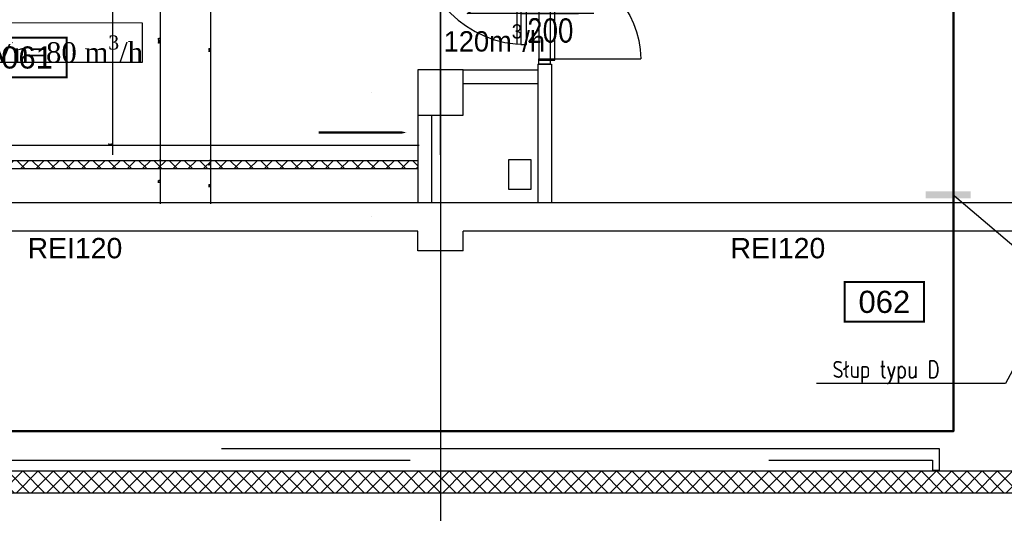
# Model space of a CAD drawing. Header units: centimetres. Extents: x -228435 to 111511, y -89367 to 428125.
# Tile 121 of 219: x -32263 to -23553, y 74379 to 78745. Entities that reach past the tile are written whole.
import ezdxf
from ezdxf.enums import TextEntityAlignment as Align

# ---------------------------------------------------------------- set-up
doc = ezdxf.new("R2010")
doc.units = ezdxf.units.CM
doc.header["$LTSCALE"] = 50
doc.header["$PDMODE"] = 35
doc.header["$PDSIZE"] = 0.1
doc.linetypes.add('DASHDOT2', pattern=[12.7, 6.35, -3.175, 0, -3.175])
doc.linetypes.add('HIDDEN', pattern=[9.525, 6.35, -3.175])
doc.layers.get('0').update_dxf_attribs({"color": 8})
doc.layers.get('DEFPOINTS').update_dxf_attribs({"color": 8})
doc.layers.add('_SP KORYTA', color=8, linetype='Continuous', lineweight=25)
doc.layers.add('kondygnacja +1_5$0$ARCH_INFO_WYMIARY', color=8, linetype='Continuous', lineweight=9)
for name, color, linetype in [('ARCH_GK', 8, 'Continuous'), ('ARCH_INFO_AREA_ETYKIETY_200', 8, 'Continuous'), ('ARCH_INFO_ETYK_DRZWI_IST', 8, 'Continuous'), ('ARCH_INFO_ODPORNOŚĆ OGNIOWA', 8, 'Continuous'), ('ARCH_INFO_OPISY', 8, 'Continuous'), ('ARCH_INFO_OPISY_IST', 8, 'Continuous'), ('ARCH_INFO_OSIE_IST', 8, 'DASHDOT2'), ('ARCH_MUROWANE', 8, 'Continuous'), ('ARCH_MUROWANE_IST', 8, 'Continuous'), ('ARCH_WIDOK_IST', 8, 'Continuous'), ('ARCH_ŚLUSARKA_DRZWI', 8, 'Continuous'), ('ARCH_ŚLUSARKA_DRZWI_IST', 8, 'Continuous'), ('ARCH_ŻELBET_IST', 8, 'Continuous'), ('bgde-tekst', 7, 'Continuous'), ('bgde_AJ_opis', 7, 'Continuous'), ('bgde_urządzenia', 3, 'Continuous'), ('Kondygnacja +0_5$0$ARCH_GK', 8, 'Continuous'), ('Osie rzutów$0$ARCH_INFO_OSIE_OPISY_IST', 8, 'Continuous')]:
    doc.layers.add(name, color=color, linetype=linetype)
doc.styles.add('Arial', font='ARIAL.TTF')
doc.styles.add('kondygnacja +1_5$0$Romans', font='Romans.shx', dxfattribs={"width": 0.7})
doc.styles.add('ROMANS-50-CM', font='romans.shx', dxfattribs={"width": 0.8, "height": 10})
doc.dimstyles.new('ISO-25', dxfattribs={"dimtxt": 2.5, "dimasz": 2.5, "dimexe": 1.25, "dimexo": 0.625, "dimtad": 1, "dimtxsty": 'Standard', "dimcen": 2.5, "dimadec": 0, "dimazin": 0, "dimtfac": 1, "dimtmove": 0, "dimatfit": 3, "dimfxl": 0, "dimarcsym": 0})
doc.dimstyles.new('kondygnacja +1_5$0$Wymiary 1-100', dxfattribs={"dimtxt": 12, "dimasz": 10, "dimexe": 5, "dimexo": 0, "dimgap": 4, "dimtad": 1, "dimrnd": 0.5, "dimzin": 12, "dimdsep": 46, "dimtxsty": 'kondygnacja +1_5$0$Romans', "dimblk": 'kondygnacja +1_5$0$_Oblique', "dimcen": 10, "dimdle": 10, "dimclrt": 55, "dimazin": 0, "dimtfac": 1, "dimtmove": 1, "dimatfit": 3, "dimfxl": 0, "dimtolj": 1, "dimtzin": 0, "dimarcsym": 0})
pattern_1 = [(45, (-121140, -45000), (-67.35192, 67.35192), []), (135, (-121140, -45000), (-67.35192, -67.35192), [])]

# ---------------------------------------------------------------- blocks, each defined once
blk = doc.blocks.new('DRZWI80')
blk.add_line((-40, 0), (-40, 80))
at = {"lineweight": -3}
for p, q in [((0, -25), (0, 25)), ((40, 0), (-40, 0))]:
    blk.add_line(p, q, dxfattribs=at)
for points in [[(-45, -10), (-40, -10), (-40, 0), (-45, 0)], [(40, -10), (45, -10), (45, 0), (40, 0)]]:
    blk.add_lwpolyline(points, close=True, dxfattribs=at)
blk.add_arc((-40, 0), 80, 0, 90, dxfattribs=at)
blk = doc.blocks.new('A$C3657154C')
at = {"linetype": 'HIDDEN', "ltscale": 2}
blk.add_lwpolyline([(9701.26, 12049.25), (9701.26, 12068.25), (8598, 12068.25), (8598, 12058.25), (9695.26, 12058.25), (9695.26, 12049.25), (9701.26, 12049.25)], close=True, dxfattribs=at)
blk = doc.blocks.new('etykieta_numer')
at = {"color": 0, "linetype": 'ByBlock', "const_width": 2.44}
blk.add_lwpolyline([(-50, -50), (-50, 0), (50, 0), (50, -50)], close=True, dxfattribs=at)
at = {"color": 0, "linetype": 'ByBlock', "style": 'Arial'}
blk.add_attdef('AECAREA:NUMBER', text='', height=28, dxfattribs=at).set_placement((0, -25), align=Align.MIDDLE)
blk = doc.blocks.new('cahbir 0')
at = {"layer": '_SP KORYTA'}
blk.add_hatch(color=256, dxfattribs=at).paths.add_polyline_path([(-3821.03, 7336.56), (-3861.03, 7336.56), (-3861.03, 7342.56), (-3821.03, 7342.56)])
blk.add_line((-3835.42, 7338.58, -630), (-3780.75, 7292.5, -630), dxfattribs=at)
blk = doc.blocks.new('kondygnacja +1_5$0$_Oblique')
at = {"color": 0, "linetype": 'ByBlock', "lineweight": -2}
blk.add_line((-0.5, -0.5), (0.5, 0.5), dxfattribs=at)
blk = doc.blocks.new('*D1101')
at = {"layer": 'DEFPOINTS', "color": 0, "lineweight": 40}
for p in [(-30230, 79450, 6300), (-30575, 77500), (-30230, 77500)]:
    blk.add_point(p, dxfattribs=at)
at = {"layer": 'kondygnacja +1_5$0$ARCH_INFO_WYMIARY', "color": 0, "lineweight": -2}
for p, q in [((-30579.3, 79450), (-30580, 79450)), ((-30575, 79460), (-30575, 77490)), ((-30567, 77500), (-30580, 77500))]:
    blk.add_line(p, q, dxfattribs=at)
at = {"layer": 'kondygnacja +1_5$0$ARCH_INFO_WYMIARY', "color": 0, "lineweight": -2, "xscale": 10, "yscale": 10, "zscale": 10}
for p, rotation in [((-30575, 79450), 90), ((-30575, 77500), 270)]:
    blk.add_blockref('kondygnacja +1_5$0$_Oblique', p, dxfattribs=dict(at, rotation=rotation))
at = {"layer": 'kondygnacja +1_5$0$ARCH_INFO_WYMIARY', "color": 55, "insert": (-30585, 78475), "char_height": 12, "attachment_point": 5, "rotation": 90, "style": 'kondygnacja +1_5$0$Romans'}
blk.add_mtext('\\A1;1950', dxfattribs=at)
blk = doc.blocks.new('*D1102')
at = {"layer": 'DEFPOINTS', "color": 0, "lineweight": 40}
for p in [(-30010.9, 77500), (-30575, 77425), (-30010.9, 77425)]:
    blk.add_point(p, dxfattribs=at)
at = {"layer": 'kondygnacja +1_5$0$ARCH_INFO_WYMIARY', "color": 0, "lineweight": -2}
for p, q in [((-30567, 77500), (-30580, 77500)), ((-30575, 77510), (-30575, 77415)), ((-30567, 77425), (-30580, 77425))]:
    blk.add_line(p, q, dxfattribs=at)
at = {"layer": 'kondygnacja +1_5$0$ARCH_INFO_WYMIARY', "color": 0, "lineweight": -2, "xscale": 10, "yscale": 10, "zscale": 10}
for p, rotation in [((-30575, 77500), 90), ((-30575, 77425), 270)]:
    blk.add_blockref('kondygnacja +1_5$0$_Oblique', p, dxfattribs=dict(at, rotation=rotation))
at = {"layer": 'kondygnacja +1_5$0$ARCH_INFO_WYMIARY', "color": 55, "insert": (-30585, 77462.5), "char_height": 12, "attachment_point": 5, "rotation": 90, "style": 'kondygnacja +1_5$0$Romans'}
blk.add_mtext('\\A1;75', dxfattribs=at)
blk = doc.blocks.new('*D1103')
at = {"layer": 'DEFPOINTS', "color": 0, "lineweight": 40}
for p in [(-30068.4, 77425), (-30575, 77125), (-30068.4, 77125, 6300)]:
    blk.add_point(p, dxfattribs=at)
at = {"layer": 'kondygnacja +1_5$0$ARCH_INFO_WYMIARY', "color": 0, "lineweight": -2}
for p, q in [((-30575, 77435), (-30575, 77115)), ((-30567, 77425), (-30580, 77425)), ((-30578.9, 77125), (-30580, 77125))]:
    blk.add_line(p, q, dxfattribs=at)
at = {"layer": 'kondygnacja +1_5$0$ARCH_INFO_WYMIARY', "color": 0, "lineweight": -2, "xscale": 10, "yscale": 10, "zscale": 10}
for p, rotation in [((-30575, 77425), 90), ((-30575, 77125), 270)]:
    blk.add_blockref('kondygnacja +1_5$0$_Oblique', p, dxfattribs=dict(at, rotation=rotation))
at = {"layer": 'kondygnacja +1_5$0$ARCH_INFO_WYMIARY', "color": 55, "insert": (-30585, 77275), "char_height": 12, "attachment_point": 5, "rotation": 90, "style": 'kondygnacja +1_5$0$Romans'}
blk.add_mtext('\\A1;300', dxfattribs=at)
blk = doc.blocks.new('*D1171')
at = {"layer": 'DEFPOINTS', "color": 0, "lineweight": 40}
for p in [(-34895, 78455, 6300), (8544.8, 77365), (8624.5, 77365, 6300)]:
    blk.add_point(p, dxfattribs=at)
at = {"layer": 'kondygnacja +1_5$0$ARCH_INFO_WYMIARY', "color": 0, "lineweight": -2}
for p, q in [((8537, 78455), (8549.8, 78455)), ((8544.8, 78465), (8544.8, 77355)), ((8540, 77365), (8539.8, 77365))]:
    blk.add_line(p, q, dxfattribs=at)
at = {"layer": 'kondygnacja +1_5$0$ARCH_INFO_WYMIARY', "color": 0, "lineweight": -2, "xscale": 10, "yscale": 10, "zscale": 10}
for p, rotation in [((8544.8, 78455), 90), ((8544.8, 77365), 270)]:
    blk.add_blockref('kondygnacja +1_5$0$_Oblique', p, dxfattribs=dict(at, rotation=rotation))
at = {"layer": 'kondygnacja +1_5$0$ARCH_INFO_WYMIARY', "color": 55, "insert": (8534.8, 77979.9), "char_height": 12, "attachment_point": 5, "rotation": 90, "style": 'kondygnacja +1_5$0$Romans'}
blk.add_mtext('\\A1;1090', dxfattribs=at)
blk = doc.blocks.new('*D1173')
at = {"layer": 'DEFPOINTS', "color": 0, "lineweight": 40}
for p in [(-35150.4, 78455), (8632, 78455, 6300), (-34820, 77616.9, 6300)]:
    blk.add_point(p, dxfattribs=at)
at = {"layer": 'kondygnacja +1_5$0$ARCH_INFO_WYMIARY', "color": 0, "lineweight": -2}
for p, q in [((-35142.6, 78455), (-35155.4, 78455)), ((-35150.4, 77606.9), (-35150.4, 78465)), ((-35154.7, 77616.9), (-35155.4, 77616.9))]:
    blk.add_line(p, q, dxfattribs=at)
at = {"layer": 'kondygnacja +1_5$0$ARCH_INFO_WYMIARY', "color": 0, "lineweight": -2, "xscale": 10, "yscale": 10, "zscale": 10}
for p, rotation in [((-35150.4, 78455), 90), ((-35150.4, 77616.9), 270)]:
    blk.add_blockref('kondygnacja +1_5$0$_Oblique', p, dxfattribs=dict(at, rotation=rotation))
at = {"layer": 'kondygnacja +1_5$0$ARCH_INFO_WYMIARY', "color": 55, "insert": (-35160.4, 78035.9), "char_height": 12, "attachment_point": 5, "rotation": 90, "style": 'kondygnacja +1_5$0$Romans'}
blk.add_mtext('\\A1;838', dxfattribs=at)
blk = doc.blocks.new('*D1174')
at = {"layer": 'DEFPOINTS', "color": 0, "lineweight": 40}
for p in [(-34185, 77631.9), (-34185, 77500), (-28740, 77512.5, 6300)]:
    blk.add_point(p, dxfattribs=at)
at = {"layer": 'kondygnacja +1_5$0$ARCH_INFO_WYMIARY', "color": 0, "lineweight": -2}
for p, q in [((-28730, 77631.9), (-34195, 77631.9)), ((-34185, 77623.9), (-34185, 77636.9)), ((-28740, 77636.6), (-28740, 77636.9))]:
    blk.add_line(p, q, dxfattribs=at)
at = {"layer": 'kondygnacja +1_5$0$ARCH_INFO_WYMIARY', "color": 0, "lineweight": -2, "xscale": 10, "yscale": 10, "zscale": 10, "rotation": 180}
blk.add_blockref('kondygnacja +1_5$0$_Oblique', (-34185, 77631.9), dxfattribs=at)
at = {"layer": 'kondygnacja +1_5$0$ARCH_INFO_WYMIARY', "color": 0, "lineweight": -2, "xscale": 10, "yscale": 10, "zscale": 10}
blk.add_blockref('kondygnacja +1_5$0$_Oblique', (-28740, 77631.9), dxfattribs=at)
at = {"layer": 'kondygnacja +1_5$0$ARCH_INFO_WYMIARY', "color": 55, "insert": (-31462.5, 77641.9), "char_height": 12, "attachment_point": 5, "style": 'kondygnacja +1_5$0$Romans'}
blk.add_mtext('\\A1;5445', dxfattribs=at)
blk = doc.blocks.new('*D1176')
at = {"layer": 'DEFPOINTS', "color": 0, "lineweight": 40}
for p in [(-31220.1, 79617.5, 6300), (-31144.3, 77500), (-31021.2, 77500)]:
    blk.add_point(p, dxfattribs=at)
at = {"layer": 'kondygnacja +1_5$0$ARCH_INFO_WYMIARY', "color": 0, "lineweight": -2}
for p, q in [((-31021.2, 79627.5), (-31021.2, 77490)), ((-31016.6, 79617.5), (-31016.2, 79617.5)), ((-31029.2, 77500), (-31016.2, 77500))]:
    blk.add_line(p, q, dxfattribs=at)
at = {"layer": 'kondygnacja +1_5$0$ARCH_INFO_WYMIARY', "color": 0, "lineweight": -2, "xscale": 10, "yscale": 10, "zscale": 10}
for p, rotation in [((-31021.2, 79617.5), 90), ((-31021.2, 77500), 270)]:
    blk.add_blockref('kondygnacja +1_5$0$_Oblique', p, dxfattribs=dict(at, rotation=rotation))
at = {"layer": 'kondygnacja +1_5$0$ARCH_INFO_WYMIARY', "color": 55, "insert": (-31031.2, 78558.8), "char_height": 12, "attachment_point": 5, "rotation": 90, "style": 'kondygnacja +1_5$0$Romans'}
blk.add_mtext('\\A1;2117.5', dxfattribs=at)
blk = doc.blocks.new('*D1177')
at = {"layer": 'DEFPOINTS', "color": 0, "lineweight": 40}
for p in [(-30971.2, 77500), (-31021.2, 77125), (9016.9, 77125, 6300)]:
    blk.add_point(p, dxfattribs=at)
at = {"layer": 'kondygnacja +1_5$0$ARCH_INFO_WYMIARY', "color": 0, "lineweight": -2}
for p, q in [((-31013.2, 77500), (-31026.2, 77500)), ((-31021.2, 77510), (-31021.2, 77115)), ((-31013.3, 77125), (-31026.2, 77125))]:
    blk.add_line(p, q, dxfattribs=at)
at = {"layer": 'kondygnacja +1_5$0$ARCH_INFO_WYMIARY', "color": 0, "lineweight": -2, "xscale": 10, "yscale": 10, "zscale": 10}
for p, rotation in [((-31021.2, 77500), 90), ((-31021.2, 77125), 270)]:
    blk.add_blockref('kondygnacja +1_5$0$_Oblique', p, dxfattribs=dict(at, rotation=rotation))
at = {"layer": 'kondygnacja +1_5$0$ARCH_INFO_WYMIARY', "color": 55, "insert": (-31031.2, 77312.5), "char_height": 12, "attachment_point": 5, "rotation": 90, "style": 'kondygnacja +1_5$0$Romans'}
blk.add_mtext('\\A1;375', dxfattribs=at)
blk = doc.blocks.new('Osie rzutów')
at = {"layer": 'ARCH_INFO_OSIE_IST', "ltscale": 10}
for p, q in [((8970, 12255), (8970, 14290.38)), ((9260, 12255), (9260, 14290.38)), ((9260, 12510), (9260, 4623.26)), ((4436.04, 12310), (13655, 12310)), ((4436.04, 12200), (13655, 12200))]:
    blk.add_line(p, q, dxfattribs=at)
blk = doc.blocks.new('kk')
at = {"layer": 'bgde-tekst'}
for p, q in [((39921.7, 90262.2), (39678.3, 89823.9)), ((39921.7, 89142.1), (39921.7, 90262.2)), ((39678.3, 89823.9), (40192.1, 89823.9))]:
    blk.add_line(p, q, dxfattribs=at)
blk.add_lwpolyline([(39507, 89627.1), (40336.3, 89627.1), (40336.3, 89485.4), (39507, 89485.4)], close=True, dxfattribs=at)

msp = doc.modelspace()

# ---------------------------------------------------------------- hatches: boundary and pattern name
at = {"layer": 'ARCH_GK', "linetype": 'Continuous', "lineweight": -3}
h = msp.add_hatch(dxfattribs=at)
h.set_pattern_fill('ANSI37', color=256, scale=30, style=0)
h.set_pattern_definition(pattern_1)
h.paths.add_polyline_path([(-35140, 74750), (-35140, 74560), (-20115, 74560), (-20305, 74750)], flags=0)
at = {"layer": 'ARCH_MUROWANE', "linetype": 'Continuous', "lineweight": -3}
h = msp.add_hatch(dxfattribs=at)
h.set_pattern_fill('ANSI37', color=256, scale=30, style=0)
h.set_pattern_definition(pattern_1)
h.paths.add_polyline_path([(-34185, 77745), (-34185, 77500), (-28740, 77500), (-28740, 77425), (-34185, 77425), (-34260, 77425), (-34260, 77745)])

# ---------------------------------------------------------------- linework, layer by layer
at = {"layer": 'ARCH_GK', "linetype": 'Continuous', "lineweight": -3}
for p, q in [((-20305, 74750, 630), (-35140, 74750, 630)), ((-35140, 74560, 630), (-20115, 74560, 630))]:
    msp.add_line(p, q, dxfattribs=at)
at = {"layer": 'ARCH_INFO_OPISY_IST', "elevation": 630}
msp.add_lwpolyline([(-29618.54693, 77747.26019, 20, 20, 0), (-29147.81559, 77747.26019, 150, 0, 0), (-28842.58033, 77747.26019, 0, 0, 0)], format="xyseb", dxfattribs=at)
at = {"layer": 'ARCH_MUROWANE_IST', "ltscale": 4}
for p, q in [((-27680, 78350, 630), (-27680, 77125, 630)), ((-27680, 78350, 630), (-27560, 78350, 630)), ((-27560, 78350, 630), (-27560, 77125, 630)), ((-28340, 78300, 630), (-27680, 78300, 630)), ((-28340, 78180, 630), (-27680, 78180, 630)), ((-28740, 77900, 630), (-28740, 77125, 630)), ((-28620, 77900, 630), (-28620, 77125, 630))]:
    msp.add_line(p, q, dxfattribs=at)
at = {"layer": 'ARCH_WIDOK_IST', "elevation": 630}
msp.add_lwpolyline([(-27940, 77245), (-27740, 77245), (-27740, 77505), (-27940, 77505)], close=True, dxfattribs=at)
at = {"layer": 'ARCH_ŚLUSARKA_DRZWI', "linetype": 'Continuous', "lineweight": -3, "elevation": 630}
msp.add_lwpolyline([(-27780, 79475), (-27830, 79475), (-27830, 78525), (-27780, 78525)], close=True, dxfattribs=at)
at = {"layer": 'ARCH_ŚLUSARKA_DRZWI', "linetype": 'Continuous', "lineweight": -3}
msp.add_arc((-27780, 79475, 630), 950, 180, 270, dxfattribs=at)
at = {"layer": 'ARCH_ŻELBET_IST', "ltscale": 4}
for p, q in [((-22820, 77125, 630), (-34260, 77125, 630)), ((-28740, 76875, 630), (-34260, 76875, 630)), ((-28740, 76700, 630), (-28740, 76875, 630)), ((-22820, 76875, 630), (-28340, 76875, 630)), ((-28340, 76700, 630), (-28340, 76875, 630)), ((-28340, 76700, 630), (-28740, 76700, 630))]:
    msp.add_line(p, q, dxfattribs=at)
at = {"layer": 'ARCH_ŻELBET_IST', "ltscale": 4, "elevation": 630}
msp.add_lwpolyline([(-28740, 77900), (-28340, 77900), (-28340, 78300), (-28740, 78300)], close=True, dxfattribs=at)
msp.add_lwpolyline([(-28740, 77900), (-28340, 77900), (-28340, 78300), (-28740, 78300)], close=True, dxfattribs=at)
at = {"layer": 'bgde_AJ_opis', "elevation": -5670}
msp.add_lwpolyline([(-32696.51502, 78718.57227), (-31179.93974, 78717.82617), (-31179.93974, 78367.09383), (-32696.51502, 78367.09383)], close=True, dxfattribs=at)
at = {"layer": 'bgde_urządzenia', "lineweight": 50}
msp.add_lwpolyline([(-35600.36836, 83149.22843), (-24003.05851, 83149.22843), (-24003.05851, 75105.06643), (-35600.36836, 75105.06643)], close=True, dxfattribs=at)
at = {"layer": 'Kondygnacja +0_5$0$ARCH_GK', "linetype": 'Continuous', "lineweight": -3, "elevation": -5670}
msp.add_lwpolyline([(-34185, 77745), (-34185, 77500), (-28740, 77500), (-28740, 77425), (-34185, 77425), (-34260, 77425), (-34260, 77745), (-34185, 77745)], dxfattribs=at)

# ---------------------------------------------------------------- block references
at = {"xscale": 10, "yscale": 10, "zscale": 10}
msp.add_blockref('cahbir 0', (14360, 3800.00982, 630), dxfattribs=at)
at = {"layer": 'ARCH_INFO_AREA_ETYKIETY_200', "linetype": 'Continuous', "lineweight": -3, "xscale": 7, "yscale": 7, "zscale": 10}
for p, values in [((-32198.07232, 78585.69743, 6930), {'AECAREA:NUMBER': '061'}), ((-24614.49219, 76424.19878, 630), {'AECAREA:NUMBER': '062'})]:
    msp.add_blockref('etykieta_numer', p, dxfattribs=at).add_auto_attribs(values)
at = {"layer": 'ARCH_ŚLUSARKA_DRZWI', "xscale": 10, "yscale": 10, "zscale": 10}
msp.add_blockref('A$C3657154C', (-121140, -45732.5, 630), dxfattribs=at)
at = {"layer": 'ARCH_ŚLUSARKA_DRZWI_IST', "xscale": -10, "yscale": 10, "zscale": 10, "rotation": 270}
msp.add_blockref('DRZWI80', (-27570, 78800, 630), dxfattribs=at)
at = {"layer": 'bgde-tekst', "xscale": -1, "rotation": 90}
msp.add_blockref('kk', (61957.11752, 118721.66113, 13530), dxfattribs=at)
at = {"layer": 'Osie rzutów$0$ARCH_INFO_OSIE_OPISY_IST', "xscale": 10, "yscale": 10, "zscale": 10}
msp.add_blockref('Osie rzutów', (-121140, -45000, 630), dxfattribs=at)

# ---------------------------------------------------------------- texts
at = {"layer": 'ARCH_INFO_ETYK_DRZWI_IST', "insert": (-27570, 78800, 630), "char_height": 200, "width": 100, "attachment_point": 5, "line_spacing_factor": 0.9, "style": 'ROMANS-50-CM'}
msp.add_mtext('80\\P200', dxfattribs=at)
at = {"layer": 'ARCH_INFO_ODPORNOŚĆ OGNIOWA', "char_height": 180, "width": 533.3252474, "attachment_point": 5, "style": 'Arial'}
for insert in [(-31774.65178, 76872.91732, 630), (-25556.06308, 76872.91732, 630)]:
    msp.add_mtext('\\PREI120', dxfattribs=dict(at, insert=insert))
at = {"layer": 'ARCH_INFO_OPISY', "insert": (-25073.2882, 75726.35346, 630), "char_height": 150, "width": 6265.3267976, "attachment_point": 1, "style": 'ROMANS-50-CM'}
msp.add_mtext('Słup typu D', dxfattribs=at)
at = {"layer": 'bgde-tekst', "insert": (-28512.75798, 78704.24173, 13530), "char_height": 180, "width": 1184.8068857, "attachment_point": 1}
msp.add_mtext('\\A1;120m{\\H0.7x;\\S3^ ;}/h', dxfattribs=at)
at = {"layer": 'bgde_AJ_opis', "insert": (-32515.82316, 78606.44454, -5670), "char_height": 180, "width": 1739.8393846, "attachment_point": 1}
msp.add_mtext('\\A1;{\\fTimes New Roman|b0|i0|c238|p18;Vn=80 m\\H0.7x;\\S3^ ;\\H1.4286x;/h}', dxfattribs=at)

# ---------------------------------------------------------------- dimensions: what is measured, and where the dimension line sits
at = {"layer": 'kondygnacja +1_5$0$ARCH_INFO_WYMIARY'}
for base, p1, p2, picture, middle in [((-31021.18102, 77500, -5670), (-31220.07235, 79617.5, 630), (-31144.3252, 77500, -5670), '*D1176', (-31031.18102, 78558.75, -5670)), ((-30574.97217, 77500, -5670), (-30230, 79450, 630), (-30230, 77500, -5670), '*D1101', (-30584.97217, 78475, -5670)), ((-35150.43274, 78455, -5670), (-34820, 77616.88949, 630), (8632, 78455, 630), '*D1173', (-35160.43274, 78035.94475, -5670)), ((-31021.18102, 77125, -5670), (-30971.18102, 77500, -5670), (9016.8819, 77125, 630), '*D1177', (-31031.18102, 77312.5, -5670)), ((-30574.97217, 77425, -5670), (-30010.8681, 77500, -5670), (-30010.8681, 77425, -5670), '*D1102', (-30584.97217, 77462.5, -5670)), ((-30574.97217, 77125, -5670), (-30068.35319, 77425, -5670), (-30068.35319, 77125, 630), '*D1103', (-30584.97217, 77275, -5670))]:
    dim = msp.add_linear_dim(base=base, p1=p1, p2=p2, angle=90, dimstyle='kondygnacja +1_5$0$Wymiary 1-100', dxfattribs=at)
    dim.commit()
    dim.dimension.update_dxf_attribs({"geometry": picture, "text_midpoint": middle})
dim = msp.add_linear_dim(base=(8544.83805, 77365, -5670), p1=(-34895, 78455, 630), p2=(8624.5, 77365, 630), angle=90, dimstyle='kondygnacja +1_5$0$Wymiary 1-100', dxfattribs=at)
dim.commit()
dim.dimension.update_dxf_attribs({"geometry": '*D1171', "text_midpoint": (8544.83805, 77979.89167, -5670), "dimtype": 160})
dim = msp.add_linear_dim(base=(-34185, 77631.88949, -5670), p1=(-28740, 77512.5, 630), p2=(-34185, 77500, -5670), dimstyle='kondygnacja +1_5$0$Wymiary 1-100', dxfattribs=at)
dim.commit()
dim.dimension.update_dxf_attribs({"geometry": '*D1174', "text_midpoint": (-31462.5, 77641.88949, -5670)})

# ---------------------------------------------------------------- leaders
at = {"layer": 'ARCH_INFO_OPISY'}
for points in [[(-22820, 76875, 630), (-23542.6219, 75528.04485, 630), (-25213.86729, 75528.04485, 630)], [(-37978.25, 74933.71633, 630), (-35965.96033, 73906.29017, 630), (-30161.73549, 73906.29017, 630)]]:
    msp.add_leader(points, dimstyle='ISO-25', override={"dimscale": 5, "dimasz": 2, "dimtad": 0, "dimldrblk": 'Dot'}, dxfattribs=at)

doc.saveas('drawing.dxf')
